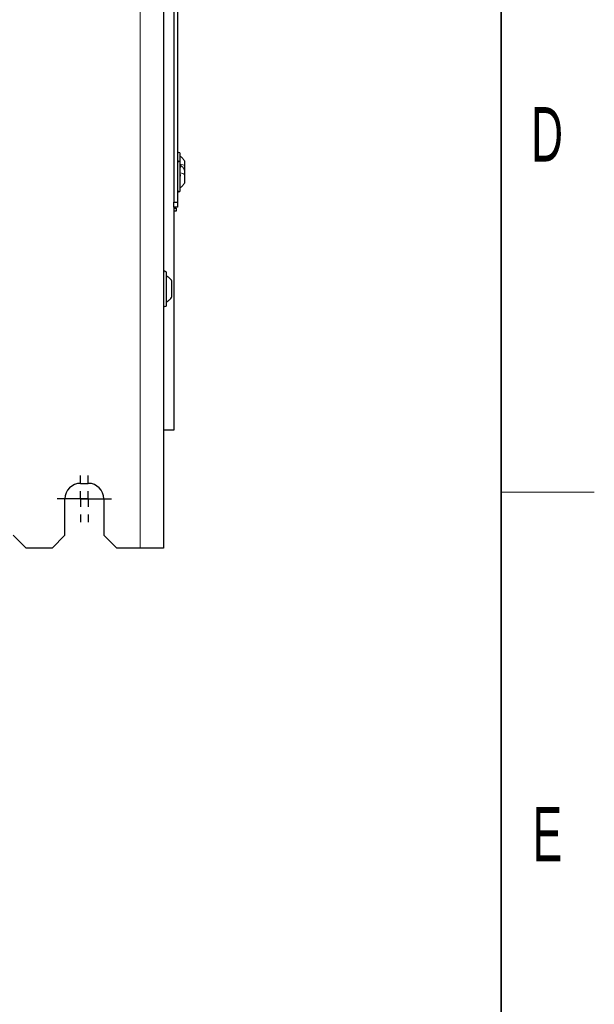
# Model space of a CAD drawing. Header units: millimetres. Extents: x 5 to 418, y 2 to 292.
# Tile 80 of 91: x 377 to 414, y 69 to 133. Entities that reach past the tile are written whole.
import ezdxf

# ---------------------------------------------------------------- set-up
doc = ezdxf.new("R2010")
doc.units = ezdxf.units.MM
doc.layers.add('SLD-0', color=7, linetype='Continuous')
doc.styles.add('SLDTEXTSTYLE0', font='TXT', dxfattribs={"width": 0.605})

# ---------------------------------------------------------------- blocks, each defined once
blk = doc.blocks.new('SW_CENTERMARKSYMBOL_2')
at = {"layer": 'SLD-0', "color": 0}
for p, q in [((0, 1), (0, 1.5)), ((-1, 0), (-1.5, 0)), ((0, 0), (-0.5, 0)), ((0, 0), (0, 0.5)), ((0, 0), (0, -0.5)), ((0, 0), (0.5, 0)), ((1, 0), (1.5, 0)), ((0, -1), (0, -1.5))]:
    blk.add_line(p, q, dxfattribs=at)
blk = doc.blocks.new('SW_CENTERMARKSYMBOL_3')
at = {"layer": 'SLD-0', "color": 0}
for p, q in [((0, 1), (0, 1.5)), ((-1, 0), (-1.5, 0)), ((0, 0), (-0.5, 0)), ((0, 0), (0, 0.5)), ((0, 0), (0, -0.5)), ((0, 0), (0.5, 0)), ((1, 0), (1.5, 0)), ((0, -1), (0, -1.5))]:
    blk.add_line(p, q, dxfattribs=at)

msp = doc.modelspace()

# ---------------------------------------------------------------- linework, layer by layer
at = {"color": 7, "linetype": 'Continuous', "lineweight": 18}
msp.add_line((384.7626, 98.6404), (384.7626, 260.3071), dxfattribs=at)
at = {"color": 7, "linetype": 'Continuous', "lineweight": 25}
for p, q in [((386.2626, 260.3071), (386.2626, 98.6404)), ((386.9293, 157.8071), (386.9293, 120.8904)), ((387.1793, 157.8071), (387.1793, 120.8904)), ((387.346, 123.4404), (387.346, 124.0071)), ((387.6376, 123.2338), (387.6376, 123.5196)), ((387.346, 121.6404), (387.346, 123.4404)), ((387.6376, 122.9521), (387.6376, 123.2338)), ((387.6376, 122.6672), (387.6376, 122.9529)), ((387.6376, 122.1279), (387.6376, 122.6672)), ((386.9293, 120.8904), (387.1793, 120.8904)), ((386.9293, 120.5571), (386.9293, 120.8904)), ((387.1793, 120.5571), (386.9293, 120.5571)), ((386.9293, 120.5571), (386.9293, 106.2237)), ((386.9293, 120.5071), (387.096, 120.5071)), ((387.096, 120.3071), (386.9293, 120.3071)), ((387.096, 120.5071), (387.096, 120.3071)), ((387.1793, 120.8904), (387.1793, 120.5571)), ((386.4626, 114.2737), (386.4626, 116.3403)), ((386.8126, 114.7937), (386.8126, 115.8204)), ((386.9293, 106.2237), (386.2626, 106.2237)), ((380.9293, 102.8071), (381.4293, 102.8071)), ((379.9293, 99.4737), (379.9293, 101.8071)), ((382.4293, 101.8071), (382.4293, 99.4737)), ((376.596, 99.4737), (377.4293, 98.6404)), ((379.096, 98.6404), (379.9293, 99.4737)), ((382.4293, 99.4737), (383.2626, 98.6404)), ((379.096, 98.6404), (377.4293, 98.6404)), ((384.7626, 98.6404), (383.2626, 98.6404)), ((386.2626, 98.6404), (384.7626, 98.6404))]:
    msp.add_line(p, q, dxfattribs=at)
for centre, radius, start, end in [((387.2626, 124.0071), 0.0833, 0, 180), ((387.2626, 123.4404), 0.0833, 0, 180), ((387.2626, 121.6404), 0.0833, 180, 360), ((386.3626, 116.3404), 0.1, 0, 180), ((386.3626, 114.2737), 0.1, 180, 360), ((380.9293, 101.8071), 1, 90, 180), ((381.4293, 101.8071), 1, 0, 90)]:
    msp.add_arc(centre, radius, start, end, dxfattribs=at)
for points, knots in [([(387.6376, 123.5196), (387.5982, 123.5814), (387.5194, 123.705), (387.4038, 123.7953), (387.346, 123.8404)], [0, 0, 0, 0, 0.4999999, 1, 1, 1, 1]), ([(387.3174, 123.2449), (387.3213, 123.244), (387.3291, 123.2423), (387.3383, 123.23), (387.3444, 123.2109), (387.3467, 123.1862), (387.3445, 123.1594), (387.3384, 123.1346), (387.3292, 123.1143), (387.3214, 123.1062), (387.3174, 123.1022)], [0, 0, 0, 0, 0.1252207, 0.2494814, 0.3743239, 0.4990613, 0.6238954, 0.7493873, 0.8744403, 1, 1, 1, 1]), ([(387.6376, 122.9529), (387.5982, 123.0147), (387.5194, 123.1384), (387.4038, 123.2286), (387.346, 123.2737)], [0, 0, 0, 0, 0.49999989, 1, 1, 1, 1]), ([(387.3174, 122.6782), (387.3213, 122.6774), (387.3291, 122.6756), (387.3383, 122.6633), (387.3444, 122.6442), (387.3467, 122.6195), (387.3445, 122.5927), (387.3384, 122.568), (387.3292, 122.5476), (387.3214, 122.5396), (387.3174, 122.5355)], [0, 0, 0, 0, 0.1252207, 0.2494814, 0.3743239, 0.4990613, 0.6238954, 0.7493873, 0.8744403, 1, 1, 1, 1]), ([(387.346, 121.8071), (387.4038, 121.8522), (387.5194, 121.9424), (387.5982, 122.0661), (387.6376, 122.1279)], [0, 0, 0, 0, 0.5000001, 1, 1, 1, 1])]:
    msp.add_open_spline(points, degree=3, knots=knots, dxfattribs=at)
at = {"color": 7, "linetype": 'Continuous', "lineweight": 18}
for points in [[(387.346, 123.3325), (387.4038, 123.3186), (387.5194, 123.2909), (387.5982, 123.2529), (387.6376, 123.2338)], [(387.346, 122.7658), (387.4038, 122.7519), (387.5194, 122.7242), (387.5982, 122.6862), (387.6376, 122.6672)], [(386.4626, 116.1404), (386.5303, 116.0973), (386.6658, 116.0111), (386.7637, 115.884), (386.8126, 115.8204)]]:
    msp.add_open_spline(points, degree=3, dxfattribs=at)
at = {"color": 7, "linetype": 'Continuous', "lineweight": 25}
for points in [[(386.8126, 115.8162), (386.7637, 115.8793), (386.6658, 116.0054), (386.5303, 116.0909), (386.4626, 116.1336)], [(386.4626, 114.4738), (386.5303, 114.5168), (386.6658, 114.603), (386.7637, 114.7302), (386.8126, 114.7937)]]:
    msp.add_open_spline(points, degree=3, dxfattribs=at)
at = {"layer": 'SLD-0', "lineweight": 35}
msp.add_line((408, 12), (408, 282.5), dxfattribs=at)
at = {"layer": 'SLD-0', "lineweight": 18}
msp.add_line((408, 102.25), (414, 102.25), dxfattribs=at)

# ---------------------------------------------------------------- block references
at = {"layer": 'SLD-0', "color": 7}
for name, p in [('SW_CENTERMARKSYMBOL_3', (380.9293, 101.8071)), ('SW_CENTERMARKSYMBOL_2', (381.4293, 101.8071))]:
    msp.add_blockref(name, p, dxfattribs=at)

# ---------------------------------------------------------------- texts
at = {"layer": 'SLD-0', "char_height": 3.5, "attachment_point": 2, "style": 'SLDTEXTSTYLE0'}
for s, insert in [('D', (410.9597, 127.0011)), ('E', (410.9816, 82.0011))]:
    msp.add_mtext(s, dxfattribs=dict(at, insert=insert))

doc.saveas('drawing.dxf')
